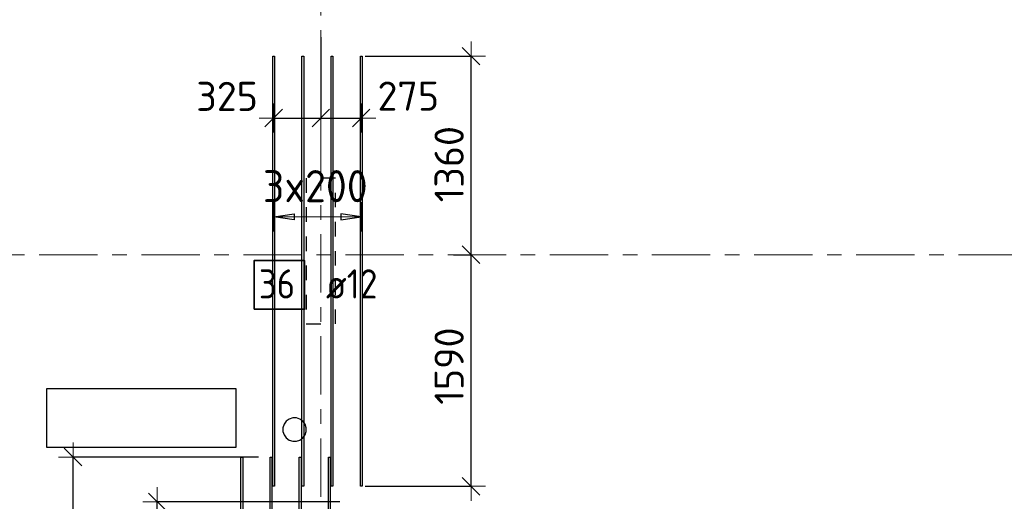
# Model space of a CAD drawing. Header units: metres. Extents: x -38 to 107, y -15 to 21.
# Tile 13 of 254: x 10.54 to 17.29, y 11.11 to 14.41. Entities that reach past the tile are written whole.
import ezdxf

# ---------------------------------------------------------------- set-up
doc = ezdxf.new("R2010")
doc.units = ezdxf.units.M
doc.header["$PDMODE"] = 65
for name, pattern in [('______11', [0.5, 0.4, -0.05, 0, -0.05]), ('______2', [0.0405, 0.03, -0.0105]), ('______5', [1.1, 0.8, -0.1, 0.1, -0.1])]:
    doc.linetypes.add(name, pattern=pattern)
for name, color, linetype, lineweight in [('XR$1$Осевая линия (1)', 7, '______5', 13), ('XR$5$Перекрытие (1)', 7, 'Continuous', 35), ('XR$5$Размерная линия (1)', 7, 'Continuous', 13)]:
    doc.layers.add(name, color=color, linetype=linetype, lineweight=lineweight)
doc.layers.add('XR$5$Арм.стержн.Доп. Арм верхн.зоны Х', color=7, linetype='Continuous', lineweight=35, true_color=0x8c8cff)
doc.layers.add('XR$7$Стена_ бетон несущ.', color=7, linetype='Continuous', lineweight=70, true_color=0xb4b496)
doc.styles.add('ISOCPEUR', font='txt')
doc.dimstyles.new('DIMSTYLE_3', dxfattribs={"dimtxt": 0.2, "dimasz": 0.2, "dimexe": 0, "dimexo": 0, "dimgap": 0.1, "dimtad": 2, "dimdec": 0, "dimlfac": 1000, "dimrnd": 5, "dimzin": 12, "dimdsep": 46, "dimtxsty": 'ISOCPEUR', "dimblk1": 'ALL_ML_STRICH', "dimblk2": 'ALL_ML_STRICH', "dimsah": 1, "dimcen": 0, "dimclrd": 7, "dimclre": 256, "dimclrt": 7, "dimadec": 0, "dimazin": 0, "dimtfac": 1, "dimtdec": 0, "dimtix": 1, "dimtmove": 2, "dimatfit": 3, "dimfxl": 0, "dimtzin": 0, "dimlwd": 0, "dimlwe": -3, "dimarcsym": 0})
doc.dimstyles.new('DIMSTYLE_37', dxfattribs={"dimtxt": 0.2, "dimasz": 0.2, "dimexe": 0, "dimexo": 0, "dimgap": 0.1, "dimtad": 2, "dimdec": 0, "dimlfac": 1000, "dimrnd": 5, "dimzin": 12, "dimdsep": 46, "dimtxsty": 'ISOCPEUR', "dimblk1": 'ALL_ML_STRICH', "dimblk2": 'ALL_ML_STRICH', "dimsah": 1, "dimcen": 0, "dimclrd": 7, "dimclre": 256, "dimclrt": 7, "dimadec": 0, "dimazin": 0, "dimtfac": 1, "dimtdec": 0, "dimtix": 1, "dimtmove": 2, "dimatfit": 3, "dimfxl": 0, "dimtvp": 1.2, "dimtzin": 0, "dimlwd": 0, "dimlwe": -3, "dimarcsym": 0})

# ---------------------------------------------------------------- blocks, each defined once
blk = doc.blocks.new('ALL_ML_STRICH')
at = {"color": 0, "linetype": 'ByBlock', "lineweight": -2}
for p, q in [((0, -0.5), (0, 0.5)), ((-1, 0), (0.5, 0)), ((-0.3, -0.3), (0.3, 0.3))]:
    blk.add_line(p, q, dxfattribs=at)
blk = doc.blocks.new('*D610')
at = {"layer": 'DEFPOINTS', "color": 7, "linetype": 'Continuous', "lineweight": 13, "transparency": 33554687}
for p in [(12.7509, 11.1052), (11.4792, 9.7052), (12.7509, 9.7052)]:
    blk.add_point(p, dxfattribs=at)
at = {"layer": 'XR$5$Размерная линия (1)', "color": 9, "linetype": 'Continuous', "lineweight": -2, "true_color": 0xc7c7c7, "transparency": 33554687}
for p, q in [((12.7309, 11.1052), (11.4792, 11.1052)), ((12.7309, 9.7052), (11.4792, 9.7052))]:
    blk.add_line(p, q, dxfattribs=at)
at = {"layer": 'XR$5$Размерная линия (1)', "color": 7, "linetype": 'Continuous', "lineweight": -2, "transparency": 33554687}
blk.add_line((11.4792, 9.7052), (11.4792, 11.1052), dxfattribs=at)
at = {"layer": 'XR$5$Размерная линия (1)', "color": 7, "linetype": 'Continuous', "lineweight": 13, "transparency": 33554687, "xscale": 0.2, "yscale": 0.2, "zscale": 0.2}
for p, rotation in [((11.4792, 11.1052), 90), ((11.4792, 9.7052), 270)]:
    blk.add_blockref('ALL_ML_STRICH', p, dxfattribs=dict(at, rotation=rotation))
at = {"layer": 'XR$5$Размерная линия (1)', "color": 7, "linetype": 'Continuous', "lineweight": 13, "transparency": 33554687, "insert": (11.3292, 10.4252), "char_height": 0.2, "width": 0.8, "attachment_point": 5, "rotation": 90, "style": 'ISOCPEUR'}
blk.add_mtext('\\A1;{1400}', dxfattribs=at)
blk = doc.blocks.new('*D662')
at = {"layer": 'DEFPOINTS', "color": 7, "linetype": 'Continuous', "lineweight": 13, "transparency": 33554687}
for p in [(12.1931, 11.4121), (10.9017, 9), (11.426, 9)]:
    blk.add_point(p, dxfattribs=at)
at = {"layer": 'XR$5$Размерная линия (1)', "color": 9, "linetype": 'Continuous', "lineweight": -2, "true_color": 0xc7c7c7, "transparency": 33554687}
for p, q in [((12.1731, 11.4121), (10.9017, 11.4121)), ((11.406, 9), (10.9017, 9))]:
    blk.add_line(p, q, dxfattribs=at)
at = {"layer": 'XR$5$Размерная линия (1)', "color": 7, "linetype": 'Continuous', "lineweight": -2, "transparency": 33554687}
blk.add_line((10.9017, 9), (10.9017, 11.4121), dxfattribs=at)
at = {"layer": 'XR$5$Размерная линия (1)', "color": 7, "linetype": 'Continuous', "lineweight": 13, "transparency": 33554687, "xscale": 0.2, "yscale": 0.2, "zscale": 0.2}
for p, rotation in [((10.9017, 11.4121), 90), ((10.9017, 9), 270)]:
    blk.add_blockref('ALL_ML_STRICH', p, dxfattribs=dict(at, rotation=rotation))
at = {"layer": 'XR$5$Размерная линия (1)', "color": 7, "linetype": 'Continuous', "lineweight": 13, "transparency": 33554687, "insert": (10.7517, 10.2261), "char_height": 0.2, "width": 0.8, "attachment_point": 5, "rotation": 90, "style": 'ISOCPEUR'}
blk.add_mtext('\\A1;{2410}', dxfattribs=at)
blk = doc.blocks.new('*D837')
at = {"layer": 'DEFPOINTS', "color": 7, "linetype": 'Continuous', "lineweight": 13, "transparency": 33554687}
for p in [(12.6, 14.3128), (12.2771, 13.8394), (12.2771, 13.7373)]:
    blk.add_point(p, dxfattribs=at)
at = {"layer": 'XR$5$Размерная линия (1)', "color": 9, "linetype": 'Continuous', "lineweight": -2, "true_color": 0xc7c7c7, "transparency": 33554687}
for p, q in [((12.6, 14.2928), (12.6, 13.7373)), ((12.2771, 13.8194), (12.2771, 13.7373))]:
    blk.add_line(p, q, dxfattribs=at)
at = {"layer": 'XR$5$Размерная линия (1)', "color": 7, "linetype": 'Continuous', "lineweight": -2, "transparency": 33554687}
blk.add_line((12.2771, 13.7373), (12.6, 13.7373), dxfattribs=at)
at = {"layer": 'XR$5$Размерная линия (1)', "color": 7, "linetype": 'Continuous', "lineweight": 13, "transparency": 33554687, "xscale": 0.2, "yscale": 0.2, "zscale": 0.2, "rotation": 180}
blk.add_blockref('ALL_ML_STRICH', (12.2771, 13.7373), dxfattribs=at)
at = {"layer": 'XR$5$Размерная линия (1)', "color": 7, "linetype": 'Continuous', "lineweight": 13, "transparency": 33554687, "xscale": 0.2, "yscale": 0.2, "zscale": 0.2}
blk.add_blockref('ALL_ML_STRICH', (12.6, 13.7373), dxfattribs=at)
at = {"layer": 'XR$5$Размерная линия (1)', "color": 7, "linetype": 'Continuous', "lineweight": 13, "transparency": 33554687, "insert": (11.9577, 13.8855), "char_height": 0.2, "width": 0.6, "attachment_point": 5, "style": 'ISOCPEUR'}
blk.add_mtext('\\A1;{325}', dxfattribs=at)
blk = doc.blocks.new('*D838')
at = {"layer": 'DEFPOINTS', "color": 7, "linetype": 'Continuous', "lineweight": 13, "transparency": 33554687}
for p in [(12.6, 14.3128), (12.6, 13.7373), (12.8771, 13.7348)]:
    blk.add_point(p, dxfattribs=at)
at = {"layer": 'XR$5$Размерная линия (1)', "color": 9, "linetype": 'Continuous', "lineweight": -2, "true_color": 0xc7c7c7, "transparency": 33554687}
for p, q in [((12.6, 14.2928), (12.6, 13.7373)), ((12.8771, 13.7373), (12.8771, 13.7373))]:
    blk.add_line(p, q, dxfattribs=at)
at = {"layer": 'XR$5$Размерная линия (1)', "color": 7, "linetype": 'Continuous', "lineweight": -2, "transparency": 33554687}
blk.add_line((12.6, 13.7373), (12.8771, 13.7373), dxfattribs=at)
at = {"layer": 'XR$5$Размерная линия (1)', "color": 7, "linetype": 'Continuous', "lineweight": 13, "transparency": 33554687, "xscale": 0.2, "yscale": 0.2, "zscale": 0.2, "rotation": 180}
blk.add_blockref('ALL_ML_STRICH', (12.6, 13.7373), dxfattribs=at)
at = {"layer": 'XR$5$Размерная линия (1)', "color": 7, "linetype": 'Continuous', "lineweight": 13, "transparency": 33554687, "xscale": 0.2, "yscale": 0.2, "zscale": 0.2}
blk.add_blockref('ALL_ML_STRICH', (12.8771, 13.7373), dxfattribs=at)
at = {"layer": 'XR$5$Размерная линия (1)', "color": 7, "linetype": 'Continuous', "lineweight": 13, "transparency": 33554687, "insert": (13.1996, 13.8876), "char_height": 0.2, "width": 0.6, "attachment_point": 5, "style": 'ISOCPEUR'}
blk.add_mtext('\\A1;{275}', dxfattribs=at)
blk = doc.blocks.new('*D839')
at = {"layer": 'DEFPOINTS', "color": 7, "linetype": 'Continuous', "lineweight": 13, "transparency": 33554687}
for p in [(13.4897, 12.8), (12.8841, 11.2114), (13.6296, 11.2114)]:
    blk.add_point(p, dxfattribs=at)
at = {"layer": 'XR$5$Размерная линия (1)', "color": 9, "linetype": 'Continuous', "lineweight": -2, "true_color": 0xc7c7c7, "transparency": 33554687}
for p, q in [((13.5097, 12.8), (13.6296, 12.8)), ((12.9041, 11.2114), (13.6296, 11.2114))]:
    blk.add_line(p, q, dxfattribs=at)
at = {"layer": 'XR$5$Размерная линия (1)', "color": 7, "linetype": 'Continuous', "lineweight": -2, "transparency": 33554687}
blk.add_line((13.6296, 11.2114), (13.6296, 12.8), dxfattribs=at)
at = {"layer": 'XR$5$Размерная линия (1)', "color": 7, "linetype": 'Continuous', "lineweight": 13, "transparency": 33554687, "xscale": 0.2, "yscale": 0.2, "zscale": 0.2}
for p, rotation in [((13.6296, 12.8), 90), ((13.6296, 11.2114), 270)]:
    blk.add_blockref('ALL_ML_STRICH', p, dxfattribs=dict(at, rotation=rotation))
at = {"layer": 'XR$5$Размерная линия (1)', "color": 7, "linetype": 'Continuous', "lineweight": 13, "transparency": 33554687, "insert": (13.4796, 12.0357), "char_height": 0.2, "width": 0.8, "attachment_point": 5, "rotation": 90, "style": 'ISOCPEUR'}
blk.add_mtext('\\A1;{1590}', dxfattribs=at)
blk = doc.blocks.new('*D840')
at = {"layer": 'DEFPOINTS', "color": 7, "linetype": 'Continuous', "lineweight": 13, "transparency": 33554687}
for p in [(12.8831, 14.1614), (13.4897, 12.8), (13.6296, 12.8)]:
    blk.add_point(p, dxfattribs=at)
at = {"layer": 'XR$5$Размерная линия (1)', "color": 9, "linetype": 'Continuous', "lineweight": -2, "true_color": 0xc7c7c7, "transparency": 33554687}
for p, q in [((12.9031, 14.1614), (13.6296, 14.1614)), ((13.5097, 12.8), (13.6296, 12.8))]:
    blk.add_line(p, q, dxfattribs=at)
at = {"layer": 'XR$5$Размерная линия (1)', "color": 7, "linetype": 'Continuous', "lineweight": -2, "transparency": 33554687}
blk.add_line((13.6296, 12.8), (13.6296, 14.1614), dxfattribs=at)
at = {"layer": 'XR$5$Размерная линия (1)', "color": 7, "linetype": 'Continuous', "lineweight": 13, "transparency": 33554687, "xscale": 0.2, "yscale": 0.2, "zscale": 0.2}
for p, rotation in [((13.6296, 14.1614), 90), ((13.6296, 12.8), 270)]:
    blk.add_blockref('ALL_ML_STRICH', p, dxfattribs=dict(at, rotation=rotation))
at = {"layer": 'XR$5$Размерная линия (1)', "color": 7, "linetype": 'Continuous', "lineweight": 13, "transparency": 33554687, "insert": (13.4796, 13.4207), "char_height": 0.2, "width": 0.8, "attachment_point": 5, "rotation": 90, "style": 'ISOCPEUR'}
blk.add_mtext('\\A1;{1360}', dxfattribs=at)

msp = doc.modelspace()

# ---------------------------------------------------------------- linework, layer by layer
at = {"layer": 'XR$1$Осевая линия (1)', "color": 253, "linetype": '______11', "lineweight": 13, "true_color": 0xa0a0a0, "transparency": 33554687}
for p, q in [((12.6, 8.34), (12.6, 19.78)), ((-2.63, 12.8), (62.6, 12.8))]:
    msp.add_line(p, q, dxfattribs=at)
at = {"layer": 'XR$5$Арм.стержн.Доп. Арм верхн.зоны Х', "color": 253, "linetype": 'Continuous', "lineweight": -3, "true_color": 0xa0a0a0, "transparency": 33554687}
for p, q in [((12.2771, 13.0599), (12.2771, 13.1599)), ((12.8771, 13.0599), (12.8771, 13.1599)), ((12.2771, 13.0599), (12.2771, 12.9599)), ((12.8771, 13.0599), (12.8771, 12.9599))]:
    msp.add_line(p, q, dxfattribs=at)
at = {"layer": 'XR$5$Арм.стержн.Доп. Арм верхн.зоны Х', "color": 7, "linetype": 'Continuous', "lineweight": 25, "transparency": 33554687}
for p, q in [((12.2771, 13.0599), (12.4171, 13.0799)), ((12.4171, 13.0399), (12.2771, 13.0599)), ((12.4171, 13.0799), (12.4171, 13.0399)), ((12.8771, 13.0599), (12.7371, 13.0799)), ((12.7371, 13.0799), (12.7371, 13.0399)), ((12.7371, 13.0399), (12.8771, 13.0599))]:
    msp.add_line(p, q, dxfattribs=at)
at = {"layer": 'XR$5$Арм.стержн.Доп. Арм верхн.зоны Х', "color": 7, "linetype": 'Continuous', "lineweight": 13, "transparency": 33554687}
for p, q in [((12.2771, 13.0599), (12.2771, 13.0599)), ((12.2771, 13.0599), (12.8771, 13.0599)), ((12.8771, 13.0599), (12.8771, 13.0599))]:
    msp.add_line(p, q, dxfattribs=at)
at = {"layer": 'XR$5$Арм.стержн.Доп. Арм верхн.зоны Х', "color": 34, "linetype": 'Continuous', "lineweight": 25, "transparency": 33554687}
for points in [[(12.2711, 11.2114), (12.2711, 14.1614), (12.2831, 14.1614), (12.2831, 11.2114), (12.2711, 11.2114)], [(12.4711, 11.2114), (12.4711, 14.1614), (12.4831, 14.1614), (12.4831, 11.2114), (12.4711, 11.2114)], [(12.6711, 11.2114), (12.6711, 14.1614), (12.6831, 14.1614), (12.6831, 11.2114), (12.6711, 11.2114)], [(12.8711, 11.2114), (12.8711, 14.1614), (12.8831, 14.1614), (12.8831, 11.2114), (12.8711, 11.2114)], [(12.0529, 7.5121), (12.0529, 11.4121), (12.0649, 11.4121), (12.0649, 7.5121), (12.0529, 7.5121)], [(12.2529, 7.5121), (12.2529, 11.4121), (12.2649, 11.4121), (12.2649, 7.5121), (12.2529, 7.5121)], [(12.4529, 7.5121), (12.4529, 11.4121), (12.4649, 11.4121), (12.4649, 7.5121), (12.4529, 7.5121)], [(12.6529, 7.5121), (12.6529, 11.4121), (12.6649, 11.4121), (12.6649, 7.5121), (12.6529, 7.5121)]]:
    msp.add_lwpolyline(points, dxfattribs=at)
at = {"layer": 'XR$5$Арм.стержн.Доп. Арм верхн.зоны Х', "color": 7, "linetype": 'Continuous', "lineweight": 35, "transparency": 33554687}
msp.add_lwpolyline([(12.1422, 12.4262), (12.4889, 12.4262), (12.4889, 12.7595), (12.1422, 12.7595), (12.1422, 12.4262)], dxfattribs=at)
at = {"layer": 'XR$5$Перекрытие (1)', "color": 7, "linetype": 'Continuous', "lineweight": 25, "transparency": 33554687}
for p, q in [((12.0194, 11.8802), (10.7194, 11.88)), ((10.7194, 11.88), (10.7194, 11.48)), ((12.0194, 11.4802), (12.0194, 11.8802)), ((12.4074, 11.6799), (12.3834, 11.6721)), ((12.4326, 11.6799), (12.4074, 11.6799)), ((12.4566, 11.6721), (12.4326, 11.6799)), ((12.3481, 11.6369), (12.3403, 11.6129)), ((12.3403, 11.6129), (12.3403, 11.5876)), ((12.363, 11.6573), (12.3481, 11.6369)), ((12.3834, 11.6721), (12.363, 11.6573)), ((12.477, 11.6573), (12.4566, 11.6721)), ((12.4919, 11.6369), (12.477, 11.6573)), ((12.4997, 11.6129), (12.4919, 11.6369)), ((12.4997, 11.5876), (12.4997, 11.6129)), ((12.3403, 11.5876), (12.3481, 11.5636)), ((12.3481, 11.5636), (12.363, 11.5432)), ((12.363, 11.5432), (12.3834, 11.5284)), ((12.4566, 11.5284), (12.477, 11.5432)), ((12.477, 11.5432), (12.4919, 11.5636)), ((12.4919, 11.5636), (12.4997, 11.5876)), ((10.7194, 11.48), (12.0194, 11.4802)), ((12.3834, 11.5284), (12.4074, 11.5206)), ((12.4074, 11.5206), (12.4326, 11.5206)), ((12.4326, 11.5206), (12.4566, 11.5284))]:
    msp.add_line(p, q, dxfattribs=at)
at = {"layer": 'XR$7$Стена_ бетон несущ.', "color": 253, "linetype": '______2', "lineweight": -3, "true_color": 0xa0a0a0, "transparency": 33554687}
for p, q in [((12.5, 13.325), (12.4998, 13.325)), ((12.4998, 13.325), (12.4998, 12.325)), ((12.6998, 13.325), (12.5, 13.325)), ((12.6998, 12.325), (12.6998, 13.325)), ((12.4998, 12.325), (12.5, 12.325)), ((12.5, 12.325), (12.6998, 12.325))]:
    msp.add_line(p, q, dxfattribs=at)

# ---------------------------------------------------------------- texts
at = {"layer": 'XR$5$Арм.стержн.Доп. Арм верхн.зоны Х', "color": 7, "linetype": 'Continuous', "lineweight": 13, "transparency": 33554687, "insert": (12.2031, 13.1599), "char_height": 0.22, "width": 0.873359, "attachment_point": 7, "style": 'ISOCPEUR'}
msp.add_mtext('\\W0.95;3x200', dxfattribs=at)
at = {"layer": 'XR$5$Арм.стержн.Доп. Арм верхн.зоны Х', "color": 7, "linetype": 'Continuous', "lineweight": 25, "transparency": 33554687, "char_height": 0.2, "attachment_point": 7, "style": 'ISOCPEUR'}
for s, insert, width in [('\\W0.87;36', (12.1756, 12.4995), 0.367208), ('\\W0.89; ø12 ', (12.5222, 12.4995), 0.749105)]:
    msp.add_mtext(s, dxfattribs=dict(at, insert=insert, width=width))

# ---------------------------------------------------------------- dimensions: what is measured, and where the dimension line sits
at = {"layer": 'XR$5$Размерная линия (1)', "color": 7, "linetype": 'Continuous', "lineweight": 13, "transparency": 33554687}
for base, p1, p2, picture, middle in [((12.6, 13.7373), (12.2771, 13.8194), (12.6, 14.2928), '*D837', (11.9577, 13.8855)), ((12.8771, 13.7373), (12.6, 14.2928), (12.8771, 13.7373), '*D838', (13.1996, 13.8876))]:
    dim = msp.add_linear_dim(base=base, p1=p1, p2=p2, dimstyle='DIMSTYLE_37', override={"dimpost": '<>', "dimclrd": 7, "dimclre": 9, "dimclrt": 7, "dimlwd": 0, "dimlwe": 65533}, dxfattribs=at)
    dim.commit()
    dim.dimension.update_dxf_attribs({"geometry": picture, "text_midpoint": middle, "dimtype": 160})
for base, p1, p2, picture, middle in [((13.6296, 14.1614), (13.5097, 12.8), (12.9031, 14.1614), '*D840', (13.4796, 13.4207)), ((13.6296, 12.8), (12.9041, 11.2114), (13.5097, 12.8), '*D839', (13.4796, 12.0357)), ((10.9017, 11.4121), (11.406, 9), (12.1731, 11.4121), '*D662', (10.7517, 10.2261)), ((11.4792, 11.1052), (12.7309, 9.7052), (12.7309, 11.1052), '*D610', (11.3292, 10.4252))]:
    dim = msp.add_linear_dim(base=base, p1=p1, p2=p2, angle=90, dimstyle='DIMSTYLE_3', override={"dimpost": '<>', "dimclrd": 7, "dimclre": 9, "dimclrt": 7, "dimlwd": 0, "dimlwe": 65533}, dxfattribs=at)
    dim.commit()
    dim.dimension.update_dxf_attribs({"geometry": picture, "text_midpoint": middle, "dimtype": 160})

doc.saveas('drawing.dxf')
